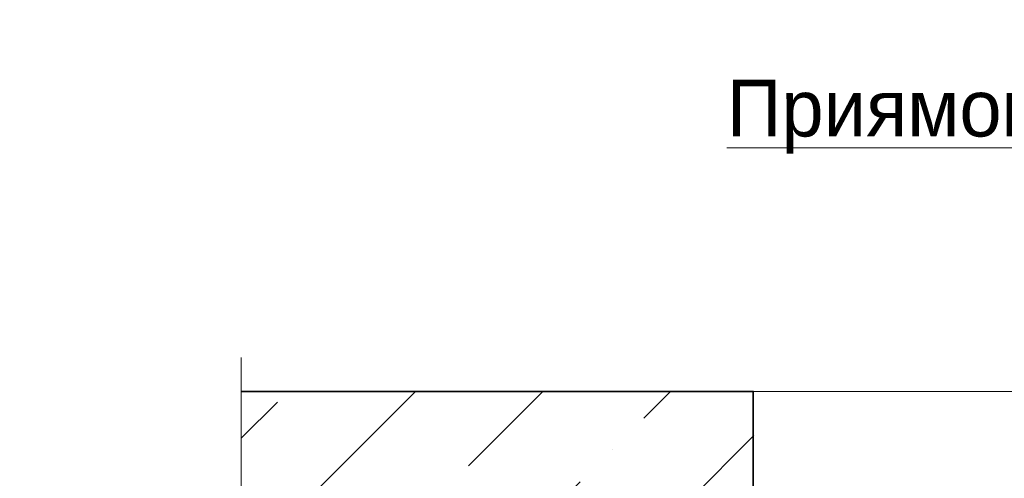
# Model space of a CAD drawing. Header units: millimetres. Extents: x -33345 to 4712671, y -3392 to 121473.
# Tile 248 of 256: x 1321569 to 1326896, y 59792 to 62276. Entities that reach past the tile are written whole.
import ezdxf

# ---------------------------------------------------------------- set-up
doc = ezdxf.new("R2010")
doc.units = ezdxf.units.MM
doc.layers.add('.', color=7, linetype='Continuous', lineweight=15)
doc.layers.add('КЖ_РАЗМЕРЫ', color=202, linetype='Continuous', lineweight=13)
doc.layers.add('dim', color=7, linetype='Continuous', lineweight=5, true_color=0x505e5d)
doc.styles.add('ISO', font='isocpeui.ttf')
doc.styles.add('X-U-RW-01$0$StyleROMANS', font='GOTHIC.TTF')

# ---------------------------------------------------------------- blocks, each defined once
blk = doc.blocks.new('EYJUIJU')
at = {"lineweight": 13, "ltscale": 4}
h = blk.add_hatch(dxfattribs=at)
h.set_pattern_fill('ANSI36', color=256, scale=250)
h.set_pattern_definition([(45, (1065817097.647344, -225489563.0161752), (420.9495056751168, 1543.481520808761), [1984.375, -396.875, 0, -396.875])])
h.paths.add_polyline_path([(-43456512.86278465, 22697288.85747408), (-43456012.86278471, 22697163.85747408), (-43456012.86278465, 22696163.85791146), (-43451503.82968845, 22696163.85982381), (-43451503.82968845, 22698663.85982381), (-43456012.86278465, 22698663.85791144), (-43456012.86278465, 22697663.85747408), (-43455512.86278465, 22697538.85747408)])
at = {"linetype": 'Continuous', "ltscale": 4.000000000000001}
blk.add_line((-43456012.86278465, 22698663.85757408), (-43456012.86278465, 22698963.85757408), dxfattribs=at)
blk.add_lwpolyline([(-43456012.86278465, 22698663.85757408), (-43456012.86278465, 22697663.85747408), (-43455512.86278465, 22697538.85747408), (-43456512.86278465, 22697288.85747408), (-43456012.86278465, 22697163.85747408), (-43456012.86278465, 22696163.85737408)], dxfattribs=at)
at = {"ltscale": 20}
blk.add_lwpolyline([(-43445253.82968845, 22698663.85982381), (-43451503.82968845, 22698663.85982381), (-43451503.82968845, 22696163.85982381), (-43445253.82968845, 22696163.85982381)], close=True, dxfattribs=at)
at = {"layer": 'dim', "color": 0, "lineweight": 35}
blk.add_lwpolyline([(-43456012.86278465, 22696163.85753137), (-43451503.83035638, 22696163.85699568), (-43451503.83035638, 22698663.85699568), (-43456012.86278465, 22698663.85753137)], dxfattribs=at)
at = {"layer": 'КЖ_РАЗМЕРЫ', "ltscale": 4.000000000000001, "insert": (-43447172.60638665, 22701085.3938632), "char_height": 500, "attachment_point": 5, "style": 'X-U-RW-01$0$StyleROMANS', "bg_fill": 3, "box_fill_scale": 1.1, "bg_fill_color": 256, "bg_fill_true_color": 13158600, "bg_fill_transparency": 0}
blk.add_mtext('\\A1;{\\LПриямок Пр-1 (армирования)}', dxfattribs=at)

msp = doc.modelspace()

# ---------------------------------------------------------------- block references
at = {"layer": '.', "xscale": 0.6144608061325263, "yscale": 0.6144608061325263, "zscale": 0.6144608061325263}
msp.add_blockref('EYJUIJU', (28024783.72888855, -13887176.90940339), dxfattribs=at)

# ---------------------------------------------------------------- next in the draw order: texts
at = {"insert": (351439.4307474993, 62275.5507808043), "char_height": 500, "width": 9875.645797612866, "attachment_point": 1, "style": 'ISO'}
msp.add_mtext('\\pi4343.31532;{\\LА-А\\P\\pi0;Армирование приямка. M 1:20}', dxfattribs=at)

doc.saveas('drawing.dxf')
